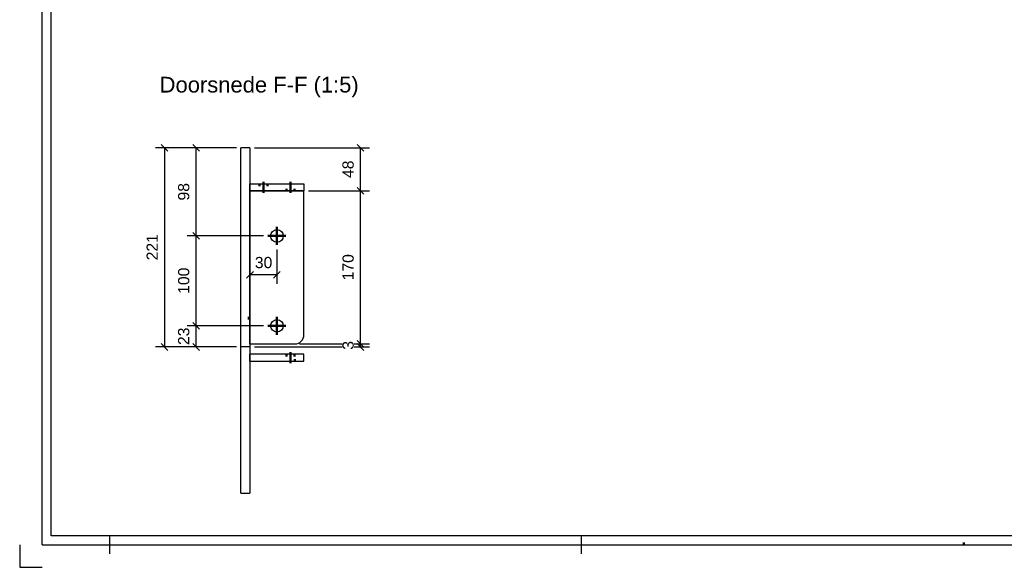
# Model space of a CAD drawing. Header units: millimetres. Extents: x 21 to 441, y -1157 to -860.
# Tile 1 of 4: x 21 to 240, y -1157 to -1035. Entities that reach past the tile are written whole.
import ezdxf
from ezdxf.enums import TextEntityAlignment as Align

# ---------------------------------------------------------------- set-up
doc = ezdxf.new("R2010")
doc.units = ezdxf.units.MM
for name, pattern in [('DASHDOT', [8.5, 4, -2, 0.5, -2]), ('DOT', [2, 0.5, -1.5]), ('STRICHPUNKT2', [18.5, 10, -4, 0.5, -4])]:
    doc.linetypes.add(name, pattern=pattern)
doc.layers.get('0').update_dxf_attribs({"linetype": 'CONTINUOUS'})
for name, color, linetype in [('DIM49', 4, 'CONTINUOUS'), ('LE_MIDDLE', 7, 'CONTINUOUS'), ('TXT_DIM49', 2, 'CONTINUOUS'), ('TXT_YELLOW', 2, 'CONTINUOUS')]:
    doc.layers.add(name, color=color, linetype=linetype)
doc.layers.add('LE_ALL', color=7, linetype='CONTINUOUS', lineweight=50)
doc.styles.add('ARIAL', font='arial.ttf')

# ---------------------------------------------------------------- blocks, each defined once
blk = doc.blocks.new('DINA3_00002', base_point=(433.89, -1149.99))
for p, q in [((27.89, -1149.99), (27.89, -866.99)), ((25.89, -1151.99), (435.89, -1151.99)), ((433.89, -1149.99), (27.89, -1149.99)), ((40.89, -1149.99), (40.89, -1153.99)), ((145.89, -1153.99), (145.89, -1149.99))]:
    blk.add_line(p, q)
for points in [[(25.89, -1151.99), (25.89, -864.99), (435.89, -864.99)], [(20.89, -1151.99), (20.89, -1156.99), (25.89, -1156.99)]]:
    blk.add_lwpolyline(points)
at = {"layer": 'LE_ALL', "linetype": 'DOT'}
blk.add_line((230.89, -1151.99), (230.89, -1149.99), dxfattribs=at)
blk = doc.blocks.new('_ZBL0025_00001')
blk.add_blockref('DINA3_00002', (433.89, -1149.99))
blk = doc.blocks.new('_00169', base_point=(72.12, -1101.7))
for p, q in [((72.12, -1063.7), (70.12, -1063.7)), ((70.12, -1108), (70.12, -1063.7)), ((72.12, -1063.7), (72.12, -1108)), ((70.12, -1140.49), (70.12, -1108)), ((72.12, -1108), (70.12, -1108)), ((72.12, -1108), (72.12, -1140.49)), ((70.12, -1140.49), (72.12, -1140.49))]:
    blk.add_line(p, q)
at = {"layer": 'LE_ALL', "color": 3, "linetype": 'DOT'}
for p, q in [((72.12, -1101.48), (70.12, -1101.48)), ((72.12, -1101.7), (70.12, -1101.7))]:
    blk.add_line(p, q, dxfattribs=at)
at = {"layer": 'LE_MIDDLE', "color": 2, "linetype": 'DASHDOT'}
for p, q in [((72.12, -1073.3), (72.12, -1071.7)), ((72.12, -1107.3), (72.12, -1073.3)), ((72.12, -1109.58), (72.12, -1111.18))]:
    blk.add_line(p, q, dxfattribs=at)
blk = doc.blocks.new('_00168')
blk.add_blockref('_00169', (72.12, -1101.7))
blk = doc.blocks.new('_D33', base_point=(58.62, -1107.57))
at = {"layer": 'DIM49', "color": 1}
for p, q in [((75.12, -1103.3), (58.12, -1103.3)), ((60.87, -1104.05), (59.37, -1102.55)), ((60.12, -1108), (60.12, -1103.3)), ((69.12, -1108), (58.12, -1108)), ((59.37, -1107.25), (60.87, -1108.75))]:
    blk.add_line(p, q, dxfattribs=at)
at = {"layer": 'TXT_DIM49', "style": 'ARIAL'}
blk.add_text('23', height=2.5, rotation=90.0002, dxfattribs=at).set_placement((58.62, -1107.57))
blk = doc.blocks.new('_D34', base_point=(58.62, -1096.18))
at = {"layer": 'DIM49', "color": 1}
for p, q in [((75.12, -1083.3), (58.12, -1083.3)), ((60.87, -1084.05), (59.37, -1082.55)), ((60.12, -1103.3), (60.12, -1083.3)), ((75.12, -1103.3), (58.12, -1103.3)), ((59.37, -1102.55), (60.87, -1104.05))]:
    blk.add_line(p, q, dxfattribs=at)
at = {"layer": 'TXT_DIM49', "style": 'ARIAL'}
blk.add_text('100', height=2.5, rotation=90.0002, dxfattribs=at).set_placement((58.62, -1096.18))
blk = doc.blocks.new('_D35', base_point=(58.62, -1075.42))
at = {"layer": 'DIM49', "color": 1}
for p, q in [((69.12, -1063.7), (58.12, -1063.7)), ((60.87, -1064.45), (59.37, -1062.95)), ((60.12, -1083.3), (60.12, -1063.7)), ((75.12, -1083.3), (58.12, -1083.3)), ((59.37, -1082.55), (60.87, -1084.05))]:
    blk.add_line(p, q, dxfattribs=at)
at = {"layer": 'TXT_DIM49', "style": 'ARIAL'}
blk.add_text('98', height=2.5, rotation=90.0002, dxfattribs=at).set_placement((58.62, -1075.42))
blk = doc.blocks.new('_D36', base_point=(51.61, -1088.73))
at = {"layer": 'DIM49', "color": 1}
for p, q in [((69.12, -1063.7), (51.11, -1063.7)), ((53.86, -1064.45), (52.36, -1062.95)), ((53.11, -1063.7), (53.11, -1108)), ((69.12, -1108), (51.11, -1108)), ((52.36, -1107.25), (53.86, -1108.75))]:
    blk.add_line(p, q, dxfattribs=at)
at = {"layer": 'TXT_DIM49', "style": 'ARIAL'}
blk.add_text('221', height=2.5, rotation=90.0002, dxfattribs=at).set_placement((51.61, -1088.73))
blk = doc.blocks.new('_D37', base_point=(95.19, -1108.61))
at = {"layer": 'DIM49', "color": 1}
for p, q in [((73.12, -1108), (92.59, -1108)), ((83.12, -1107.3), (92.59, -1107.3)), ((95.29, -1107.3), (98.69, -1107.3)), ((95.29, -1108), (98.69, -1108)), ((97.44, -1108.05), (95.94, -1106.55)), ((95.94, -1107.25), (97.44, -1108.75)), ((96.69, -1108), (96.69, -1107.3))]:
    blk.add_line(p, q, dxfattribs=at)
at = {"layer": 'TXT_DIM49', "style": 'ARIAL'}
blk.add_text('3', height=2.5, rotation=90.0002, dxfattribs=at).set_placement((95.19, -1108.61))
blk = doc.blocks.new('_D38', base_point=(95.19, -1093.18))
at = {"layer": 'DIM49', "color": 1}
for p, q in [((97.44, -1074.05), (95.94, -1072.55)), ((85.12, -1073.3), (98.69, -1073.3)), ((96.69, -1107.3), (96.69, -1073.3)), ((83.12, -1107.3), (92.59, -1107.3)), ((95.29, -1107.3), (98.69, -1107.3)), ((95.94, -1106.55), (97.44, -1108.05))]:
    blk.add_line(p, q, dxfattribs=at)
at = {"layer": 'TXT_DIM49', "style": 'ARIAL'}
blk.add_text('170', height=2.5, rotation=90.0002, dxfattribs=at).set_placement((95.19, -1093.18))
blk = doc.blocks.new('_D39', base_point=(95.19, -1070.42))
at = {"layer": 'DIM49', "color": 1}
for p, q in [((73.12, -1063.7), (98.69, -1063.7)), ((97.44, -1064.45), (95.94, -1062.95)), ((96.69, -1073.3), (96.69, -1063.7)), ((95.94, -1072.55), (97.44, -1074.05)), ((85.12, -1073.3), (98.69, -1073.3))]:
    blk.add_line(p, q, dxfattribs=at)
at = {"layer": 'TXT_DIM49', "style": 'ARIAL'}
blk.add_text('48', height=2.5, rotation=90.0002, dxfattribs=at).set_placement((95.19, -1070.42))
blk = doc.blocks.new('Plaatwerk D_ 10_00167')
for name, p in [('_D36', (51.61, -1088.73)), ('_D35', (58.62, -1075.42)), ('_00168', (0, 0)), ('_D39', (95.19, -1070.42)), ('_D38', (95.19, -1093.18)), ('_D34', (58.62, -1096.18)), ('_D33', (58.62, -1107.57)), ('_D37', (95.19, -1108.61))]:
    blk.add_blockref(name, p)
blk = doc.blocks.new('Plaatwerk D_ 8_00172', base_point=(82.08, -1111.18))
for p, q in [((72.12, -1111.18), (72.12, -1109.58)), ((81.12, -1109.58), (72.12, -1109.58)), ((81.12, -1111.18), (81.12, -1109.58)), ((84.12, -1109.58), (81.12, -1109.58)), ((84.12, -1111.18), (84.12, -1109.58)), ((72.12, -1111.18), (81.12, -1111.18)), ((81.12, -1111.18), (84.12, -1111.18))]:
    blk.add_line(p, q)
at = {"layer": 'LE_ALL', "color": 3, "linetype": 'DOT'}
for p, q in [((80.22, -1109.58), (80.22, -1111.18)), ((82.02, -1109.58), (82.02, -1111.18)), ((82.08, -1111.18), (82.08, -1109.58))]:
    blk.add_line(p, q, dxfattribs=at)
blk = doc.blocks.new('_00174', base_point=(81.12, -1109.13))
at = {"layer": 'LE_ALL', "color": 1, "linetype": 'STRICHPUNKT2'}
blk.add_line((81.12, -1109.13), (81.12, -1111.63), dxfattribs=at)
blk.add_line((81.12, -1109.13), (81.12, -1111.63), dxfattribs=at)
blk.add_line((81.12, -1109.13), (81.12, -1111.63), dxfattribs=at)
blk = doc.blocks.new('_00173')
blk.add_blockref('_00174', (81.12, -1109.13))
blk = doc.blocks.new('Plaatwerk D_ 8_00171')
for name, p in [('Plaatwerk D_ 8_00172', (82.08, -1111.18)), ('_00173', (0, 0))]:
    blk.add_blockref(name, p)
blk = doc.blocks.new('Plaatwerk D_ 8_00176', base_point=(81.12, -1071.7))
for p in [(72.12, -1071.7), (84.12, -1073.3)]:
    blk.add_line(p, (72.12, -1073.3))
blk.add_lwpolyline([(72.12, -1071.7), (84.12, -1071.7), (84.12, -1073.3)])
at = {"layer": 'LE_ALL', "color": 3, "linetype": 'DOT'}
for p, q in [((74.22, -1071.7), (74.22, -1073.3)), ((76.02, -1071.7), (76.02, -1073.3)), ((80.22, -1073.3), (80.22, -1071.7)), ((81.12, -1071.7), (81.12, -1073.3)), ((82.02, -1073.3), (82.02, -1071.7))]:
    blk.add_line(p, q, dxfattribs=at)
blk = doc.blocks.new('_00178', base_point=(81.12, -1073.75))
at = {"layer": 'LE_ALL', "color": 1, "linetype": 'STRICHPUNKT2'}
for p, q in [((75.12, -1071.25), (75.12, -1073.75)), ((81.12, -1073.75), (81.12, -1071.25))]:
    blk.add_line(p, q, dxfattribs=at)
blk = doc.blocks.new('_00177')
blk.add_blockref('_00178', (81.12, -1073.75))
blk = doc.blocks.new('Plaatwerk D_ 8_00175')
for name, p in [('Plaatwerk D_ 8_00176', (81.12, -1071.7)), ('_00177', (0, 0))]:
    blk.add_blockref(name, p)
blk = doc.blocks.new('Trededragers_00170')
for name in ['Plaatwerk D_ 8_00175', 'Plaatwerk D_ 8_00171']:
    blk.add_blockref(name, (0, 0))
blk = doc.blocks.new('_D40', base_point=(73.2, -1090.47))
at = {"layer": 'DIM49', "color": 1}
for p, q in [((78.12, -1086.3), (78.12, -1093.97)), ((72.87, -1091.22), (71.37, -1092.72)), ((72.12, -1091.3), (72.12, -1093.97)), ((78.12, -1091.97), (72.12, -1091.97)), ((77.37, -1092.72), (78.87, -1091.22))]:
    blk.add_line(p, q, dxfattribs=at)
at = {"layer": 'TXT_DIM49', "style": 'ARIAL'}
blk.add_text('30', height=2.5, dxfattribs=at).set_placement((73.2, -1090.47))
blk = doc.blocks.new('Plaatwerk D_ 10_00180', base_point=(76.72, -1083.3))
for p, q in [((72.12, -1073.3), (84.12, -1073.3)), ((72.12, -1107.3), (72.12, -1073.3)), ((84.12, -1105.3), (84.12, -1073.3))]:
    blk.add_line(p, q)
blk.add_lwpolyline([(72.12, -1107.3), (82.12, -1107.3, 0.414214), (84.12, -1105.3)], format="xyb")
for centre in [(78.12, -1083.3), (78.12, -1103.3)]:
    blk.add_circle(centre, 1.4)
blk.add_blockref('_D40', (73.2, -1090.47))
blk = doc.blocks.new('_00182', base_point=(78.12, -1103.3))
at = {"layer": 'LE_ALL', "color": 1, "linetype": 'STRICHPUNKT2'}
for p, q in [((78.12, -1083.3), (78.12, -1081.3)), ((78.12, -1083.3), (78.12, -1081.3)), ((78.12, -1083.3), (76.12, -1083.3)), ((78.12, -1083.3), (76.12, -1083.3)), ((78.12, -1083.3), (78.12, -1085.3)), ((78.12, -1083.3), (80.12, -1083.3)), ((78.12, -1083.3), (78.12, -1085.3)), ((78.12, -1083.3), (80.12, -1083.3)), ((78.12, -1103.3), (78.12, -1101.3)), ((78.12, -1103.3), (78.12, -1101.3)), ((78.12, -1103.3), (76.12, -1103.3)), ((78.12, -1103.3), (76.12, -1103.3)), ((78.12, -1103.3), (78.12, -1105.3)), ((78.12, -1103.3), (80.12, -1103.3)), ((78.12, -1103.3), (78.12, -1105.3)), ((78.12, -1103.3), (80.12, -1103.3))]:
    blk.add_line(p, q, dxfattribs=at)
blk = doc.blocks.new('_00181')
blk.add_blockref('_00182', (78.12, -1103.3))
blk = doc.blocks.new('Plaatwerk D_ 10_00179')
for name, p in [('Plaatwerk D_ 10_00180', (76.72, -1083.3)), ('_00181', (0, 0))]:
    blk.add_blockref(name, p)
blk = doc.blocks.new('Trapboom_00166')
for name in ['Plaatwerk D_ 10_00167', 'Trededragers_00170', 'Plaatwerk D_ 10_00179']:
    blk.add_blockref(name, (0, 0))
blk = doc.blocks.new('BNR 14_00165')
blk.add_blockref('Trapboom_00166', (0, 0))
blk = doc.blocks.new('Breda_00164')
blk.add_blockref('BNR 14_00165', (0, 0))
blk = doc.blocks.new('_A3D0056_00163')
blk.add_blockref('Breda_00164', (0, 0))
blk = doc.blocks.new('TFIELD_00185', base_point=(52.02, -1049.66))
at = {"layer": 'TXT_YELLOW', "style": 'ARIAL'}
blk.add_text('Doorsnede F-F (1:5)', height=3.5, dxfattribs=at).set_placement((52.02, -1049.66), align=Align.MIDDLE_LEFT)
blk = doc.blocks.new('FLEX_00184', base_point=(73.91, -1051.41))
blk.add_blockref('TFIELD_00185', (52.02, -1049.66))
blk = doc.blocks.new('ANSTITEL_00183')
blk.add_blockref('FLEX_00184', (73.91, -1051.41))
blk = doc.blocks.new('_ANS0056_00162')
for name in ['ANSTITEL_00183', '_A3D0056_00163']:
    blk.add_blockref(name, (0, 0))

msp = doc.modelspace()

# ---------------------------------------------------------------- block references
for name in ['_ZBL0025_00001', '_ANS0056_00162']:
    msp.add_blockref(name, (0, 0))

doc.saveas('drawing.dxf')
